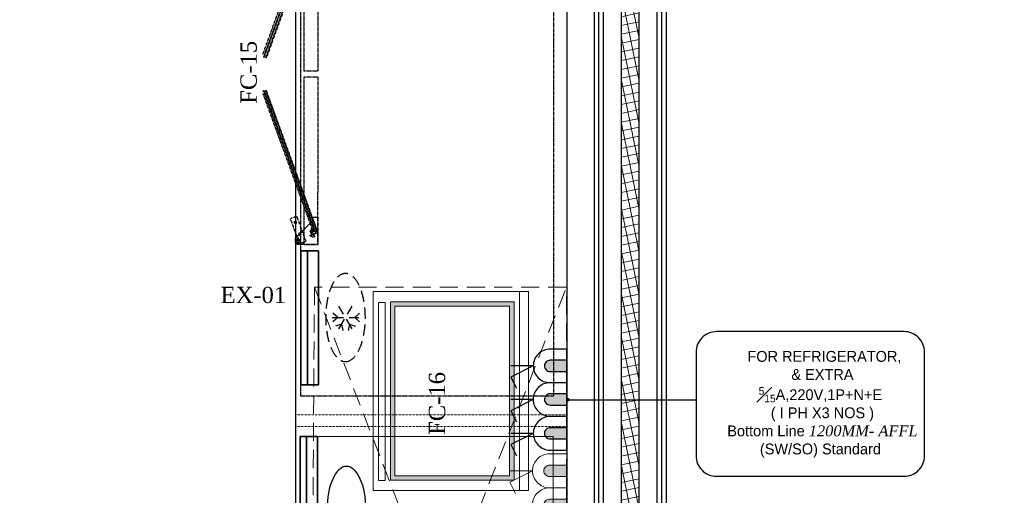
# Model space of a CAD drawing. Header units: inches. Extents: x 1703 to 137267, y -37098 to 14102.
# Tile 78 of 142: x 69011 to 71733, y 4784 to 6100. Entities that reach past the tile are written whole.
import ezdxf
from ezdxf import colors
from ezdxf.entities.mleader import LeaderData, LeaderLine
from ezdxf.math import Vec2, Vec3

# ---------------------------------------------------------------- set-up
doc = ezdxf.new("R2010")
doc.units = ezdxf.units.IN
doc.header["$MEASUREMENT"] = 0
for name, pattern in [('DASHED', [0.75, 0.5, -0.25]), ('DASHED2', [0.375, 0.25, -0.125]), ('HIDDEN', [0.375, 0.25, -0.125]), ('LEVEL-F-OVERALL LAYOUT$0$HIDDEN', [0.375, 0.25, -0.125]), ('LEVEL-F-OVERALL LAYOUT$0$Hidden 2mm', [3, 2, -1])]:
    doc.linetypes.add(name, pattern=pattern)
for name, color, linetype, lineweight in [('CKD - Kit Text', 171, 'Continuous', 13), ('CKD Equipments', 252, 'Continuous', 0), ('CKD-Electrical Point', 7, 'Continuous', 25), ('CKD-Electrical Text', 7, 'Continuous', 25), ('Equipments CKD', 252, 'Continuous', 0), ('LEVEL-F-OVERALL LAYOUT$0$A-DETL', 251, 'Continuous', 15), ('LEVEL-F-OVERALL LAYOUT$0$A-ELEV-LGHT', 251, 'Continuous', 5), ('LEVEL-F-OVERALL LAYOUT$0$A-WALL-FULL-EXTR', 251, 'Continuous', 35), ('LEVEL-F-OVERALL LAYOUT$0$I-FLOR-OVHD', 251, 'LEVEL-F-OVERALL LAYOUT$0$HIDDEN', 18)]:
    doc.layers.add(name, color=color, linetype=linetype, lineweight=lineweight)
for name, color, linetype in [('CT_PARTITION WALL', 180, 'Continuous'), ('EQUIPMENT', 1, 'Continuous'), ('IQ_200_3D', 1, 'Continuous'), ('kitchen equip1', 8, 'Continuous'), ('LV_CARPENTRY', 1, 'Continuous')]:
    doc.layers.add(name, color=color, linetype=linetype)
doc.styles.add('CKD_Dimension Text', font='GOTHIC.TTF')
doc.styles.add('style12', font='BOOKOSI.TTF')

# ---------------------------------------------------------------- blocks, each defined once
blk = doc.blocks.new('EQWRTYTREWERYTU')
at = {"layer": 'CKD-Electrical Point', "lineweight": 0}
blk.add_hatch(color=3, dxfattribs=at).paths.add_polyline_path([(5560326.38, 630073.1), (5560326.38, 630071.86), (5560328.24, 630071.86, 0.414214), (5560328.86, 630072.48, 0.414214), (5560328.24, 630073.1)])
at = {"layer": 'CKD-Electrical Point', "color": 3, "lineweight": 0}
for p, q in [((5560330.09, 630072.48), (5560332.57, 630072.48)), ((5560330.09, 630072.48), (5560332.57, 630071.25)), ((5560332.57, 630071.25), (5560331.95, 630070.01))]:
    blk.add_line(p, q, dxfattribs=at)
blk.add_lwpolyline([(5560326.38, 630070.63), (5560326.38, 630074.34), (5560328.24, 630074.34, -0.414214), (5560330.09, 630072.48), (5560330.09, 630072.48, -0.414214), (5560328.24, 630070.63), (5560326.38, 630070.63)], format="xyb", dxfattribs=at)
blk.add_lwpolyline([(5560326.38, 630071.86), (5560326.38, 630073.1), (5560328.24, 630073.1, -0.414214), (5560328.86, 630072.48, -0.414214), (5560328.24, 630071.86)], format="xyb", close=True, dxfattribs=at)
blk = doc.blocks.new('ZNS-MC-BASEREFUNIT')
at = {"layer": 'IQ_200_3D'}
for points in [[(0, 70, 155), (0, 70, 600), (304, 70, 600), (304, 70, 155)], [(0, 70, 600), (0, 30, 600), (304, 30, 600), (304, 70, 600)], [(0, 30, 155), (0, 70, 155), (304, 70, 155), (304, 30, 155)], [(304, 30, 500), (0, 30, 500), (0, 45, 500), (304, 45, 500)], [(0, 45, 500), (0, 45, 585), (304, 45, 585), (304, 45, 500)], [(0, 30, 585), (0, 45, 585), (304, 45, 585), (304, 30, 585)], [(0, 30, 500), (0, 30, 155), (304, 30, 155), (304, 30, 500)], [(304, 30, 600), (0, 30, 600), (0, 30, 585), (304, 30, 585)]]:
    blk.add_3dface(points, dxfattribs=at)
for points, invisible_edges in [([(0, 45, 585), (0, 70, 600), (0, 70, 155), (0, 45, 500)], 5), ([(0, 45, 500), (0, 30, 500), (0, 30, 155), (0, 70, 155)], 8), ([(0, 70, 600), (0, 45, 585), (0, 30, 585), (0, 30, 600)], 1), ([(304, 45, 585), (304, 70, 600), (304, 70, 155), (304, 45, 500)], 5), ([(304, 45, 500), (304, 30, 500), (304, 30, 155), (304, 70, 155)], 8), ([(304, 70, 600), (304, 45, 585), (304, 30, 585), (304, 30, 600)], 1)]:
    blk.add_3dface(points, dxfattribs=dict(at, invisible_edges=invisible_edges))
blk = doc.blocks.new('G$C8E7D7D8F')
at = {"layer": 'EQUIPMENT', "color": 3, "linetype": 'HIDDEN', "ltscale": 125}
for p, q in [((185.2, 210.5, -213.9), (248.5, 247.1, -213.9)), ((185.2, 247.1, -213.9), (248.5, 210.5, -213.9)), ((198.4, 239.7, -213.9), (192.6, 256.4, -213.9)), ((216.8, 254.4, -213.9), (205.2, 267.7, -213.9)), ((216.8, 254.4, -213.9), (228.5, 267.7, -213.9)), ((216.8, 192.2, -213.9), (216.8, 265.4, -213.9)), ((198.4, 239.7, -213.9), (181, 236.3, -213.9)), ((198.4, 218.1, -213.9), (181, 221.5, -213.9)), ((198.4, 218.1, -213.9), (192.6, 201.4, -213.9)), ((216.8, 207.4, -213.9), (205.2, 194.1, -213.9)), ((216.8, 207.4, -213.9), (228.5, 194.1, -213.9))]:
    blk.add_line(p, q, dxfattribs=at)
at = {"layer": 'EQUIPMENT', "color": 3, "linetype": 'HIDDEN', "ltscale": 0.6}
for p, q in [((449.6, 101.2), (444.5, 103.1)), ((448, 104.7), (446.2, 99.6)), ((482.5, 89.3), (477.4, 91.2)), ((480.9, 92.8), (479, 87.7)), ((1298, 89.4), (1303.1, 91.3)), ((1299.6, 92.9), (1301.5, 87.8)), ((1330.9, 101.3), (1336, 103.2)), ((1332.5, 104.8), (1334.3, 99.7))]:
    blk.add_line(p, q, dxfattribs=at)
for points in [[(0, 804.8), (1365, 804.8), (1365, 104.8), (0, 104.8), (0, 804.8)], [(457.2, 142), (844.4, 1.5)], [(845.2, 3.5), (457.9, 144)], [(460, 147.5), (845.8, 7.5)], [(460.8, 149.5), (846.5, 9.5)], [(1319.7, 149.6), (934, 9.5)], [(1320.5, 147.6), (934.7, 7.5)], [(935.4, 3.5), (1322.5, 144.1)], [(1323.2, 142.1), (936.1, 1.5)], [(836.8, 0), (462.1, 136)], [(943.7, 0), (1318.4, 136.1)]]:
    blk.add_lwpolyline(points, dxfattribs=at)
for points in [[(881.4, 113.4), (418.5, 113.3), (418.4, 152.7), (881.4, 152.8)], [(479.5, 133), (494.3, 133), (494.3, 152.7), (418.4, 152.7), (418.5, 95.6), (423.4, 90.7), (437.2, 90.7)], [(1362, 113.4), (899.1, 113.4), (899.1, 152.8), (1362, 152.8)], [(1301, 133.1), (1286.2, 133.1), (1286.2, 152.8), (1362, 152.8), (1362, 95.7), (1357.1, 90.8), (1343.3, 90.8)]]:
    blk.add_lwpolyline(points, close=True, dxfattribs=at)
for points in [[(457.2, 142), (455.7, 142.6, 0.390174), (454.3, 138.8), (462.1, 136), (461.8, 133.5), (461.7, 135), (461.3, 135.5), (452.7, 138.7), (452, 136.8), (452.6, 136.6, -0.622796), (452.7, 136.1), (449.3, 134), (448.1, 137.8, -0.622796), (448.4, 138.1), (449, 137.9), (449.7, 139.7), (441.1, 142.9), (440.5, 142.7), (439.4, 141.6), (440.7, 143.7), (448.5, 140.9, 0.390174), (449.9, 144.7), (448.4, 145.2, -1), (449.1, 147.2), (452, 146.1, 0.390174), (453.4, 149.9), (449.8, 151.2), (450.5, 153.2), (460.8, 149.5), (460, 147.5), (456.4, 148.8, 0.390174), (455, 145), (457.9, 144, -1)], [(452.8, 138.2), (461.2, 135.1), (460.9, 134.3), (454.6, 136.6), (453.2, 132.7), (454.2, 132.3, 0.215277), (455.8, 132.4), (458.1, 133.6, -0.215277), (459.7, 133.8), (460.6, 133.4), (460.3, 132.6), (459.4, 132.9, 0.215277), (458.5, 132.9), (456.2, 131.6, -0.215277), (453.9, 131.5), (446, 134.3), (444.6, 130.4, -0.655197), (443.5, 130.3), (439.4, 138.4), (439.7, 138.6, -0.414214), (440.4, 138.4), (444, 131.3), (446.9, 139.4), (440.6, 141.7), (440.9, 142.5), (449.3, 139.4), (449, 138.6), (447.7, 139.1), (446.3, 135.2), (452.4, 133), (453.8, 136.9), (452.5, 137.3)], [(1323.2, 142.1), (1324.8, 142.7, -0.390174), (1326.1, 138.9), (1318.4, 136.1), (1318.7, 133.6), (1318.8, 135.1), (1319.1, 135.6), (1327.8, 138.7), (1328.5, 136.9), (1327.8, 136.7, 0.622796), (1327.8, 136.2), (1331.2, 134.1), (1332.4, 137.9, 0.622796), (1332.1, 138.2), (1331.5, 138), (1330.8, 139.8), (1339.4, 143), (1340, 142.8), (1341.1, 141.7), (1339.7, 143.8), (1331.9, 141, -0.390174), (1330.6, 144.8), (1332.1, 145.3, 1), (1331.4, 147.3), (1328.5, 146.2, -0.390174), (1327.1, 150), (1330.7, 151.3), (1330, 153.3), (1319.7, 149.6), (1320.5, 147.6), (1324.1, 148.9, -0.390174), (1325.5, 145.1), (1322.5, 144.1, 1)], [(1327.7, 138.3), (1319.2, 135.2), (1319.6, 134.4), (1325.9, 136.7), (1327.3, 132.8), (1326.3, 132.4, -0.215277), (1324.7, 132.5), (1322.4, 133.7, 0.215277), (1320.8, 133.9), (1319.9, 133.5), (1320.2, 132.7), (1321.1, 133, -0.215277), (1322, 133), (1324.2, 131.7, 0.215277), (1326.6, 131.6), (1334.5, 134.4), (1335.9, 130.5, 0.655197), (1337, 130.4), (1341.1, 138.5), (1340.7, 138.7, 0.414214), (1340.1, 138.5), (1336.5, 131.4), (1333.6, 139.5), (1339.9, 141.8), (1339.6, 142.6), (1331.2, 139.5), (1331.5, 138.7), (1332.8, 139.2), (1334.2, 135.3), (1328.1, 133.1), (1326.7, 137), (1328, 137.4)], [(487.2, 77.1), (441.4, 93.7), (439.8, 95.7, 0.414214), (435.6, 96), (433.4, 94.2, -0.794611), (421.4, 102.1), (426.8, 116.9, -0.414214), (430.5, 118.6), (494, 95.6, -0.414214), (495.7, 91.8), (491, 78.9, -0.414214)], [(1293.3, 77.2), (1339.1, 93.8), (1340.7, 95.8, -0.414214), (1344.9, 96.1), (1347.1, 94.3, 0.794611), (1359.1, 102.2), (1353.7, 117, 0.414214), (1350, 118.8), (1286.5, 95.7, 0.414214), (1284.8, 91.9), (1289.5, 79, 0.414214)]]:
    blk.add_lwpolyline(points, format="xyb", close=True, dxfattribs=at)
for centre, radius in [((428.3, 99.5), 4.92), ((428.3, 99.5), 2.46), ((447.1, 102.2), 3.69), ((480, 90.2), 3.69), ((1300.5, 90.3), 3.69), ((1333.4, 102.3), 3.69), ((1352.2, 99.6), 4.92), ((1352.2, 99.6), 2.46)]:
    blk.add_circle(centre, radius, dxfattribs=at)
at = {"layer": 'EQUIPMENT', "color": 3, "linetype": 'HIDDEN', "ltscale": 125}
blk.add_ellipse((216.8, 228.8, -213.9), major_axis=(-121.9, 0), ratio=0.45, dxfattribs=at)
at = {"layer": 'EQUIPMENT', "color": 3, "linetype": 'HIDDEN', "ltscale": 125, "xscale": 1.219199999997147, "yscale": 1.219199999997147, "zscale": 1.219199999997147}
blk.add_blockref('ZNS-MC-BASEREFUNIT', (30.8, 69.1, -153), dxfattribs=at)
blk = doc.blocks.new('A$C41F15E28')
at = {"layer": 'CKD-Electrical Point'}
blk.add_hatch(color=7, dxfattribs=at).paths.add_polyline_path([(15.5, 0), (-15.5, 0), (-15.5, -46.4, 0.414214), (0, -61.9, 0.414214), (15.5, -46.4)])
at = {"layer": 'CKD-Electrical Point', "color": 7}
for p, q in [((0, -92.9), (-31, -154.8)), ((0, -92.9), (0, -154.8)), ((-31, -154.8), (-61.9, -139.3))]:
    blk.add_line(p, q, dxfattribs=at)
blk.add_lwpolyline([(-46.4, 0), (46.4, 0), (46.4, -46.4, -0.414214), (0, -92.9), (0, -92.9, -0.414214), (-46.4, -46.4), (-46.4, 0)], format="xyb", dxfattribs=at)
blk.add_lwpolyline([(-15.5, 0), (15.5, 0), (15.5, -46.4, -0.414214), (0, -61.9, -0.414214), (-15.5, -46.4)], format="xyb", close=True, dxfattribs=at)
blk = doc.blocks.new('_Dot')
at = {"color": 0, "linetype": 'ByBlock', "lineweight": -2, "transparency": 16777216}
blk.add_line((-0.5, 0), (-1, 0), dxfattribs=at)
at = {"color": 0, "linetype": 'ByBlock', "transparency": 16777216, "const_width": 0.5}
blk.add_lwpolyline([(-0.25, 0, 1), (0.25, 0, 1)], format="xyb", close=True, dxfattribs=at)

msp = doc.modelspace()

# ---------------------------------------------------------------- hatches: boundary and pattern name
at = {"layer": 'CKD Equipments'}
h = msp.add_hatch(color=1, dxfattribs=at)
h.dxf.hatch_style = 1
h.paths.add_polyline_path([(70035.6, 5319.1), (70377.2, 5319.1), (70377.2, 4826.4), (70035.6, 4826.4)])
h.paths.add_polyline_path([(70047.6, 5307.1), (70365.2, 5307.1), (70365.2, 4838.4), (70047.6, 4838.4)], flags=16)
at = {"layer": 'LEVEL-F-OVERALL LAYOUT$0$A-ELEV-LGHT', "transparency": 33554610}
h = msp.add_hatch(dxfattribs=at)
h.set_pattern_fill('ANSI37', color=256, scale=7.5, angle=326.6)
h.set_pattern_definition([(11.6, (-844391.863, 630630.54), (-4.788168, 23.32613563), []), (101.6, (-844391.863, 630630.54), (-23.32613563, -4.788168), [])])
edge = h.paths.add_edge_path()
edge.add_line((70723.4, 2028.9), (70723.4, 7411.9))
edge.add_line((70673.4, 7411.9), (70673.4, 2050.8))

# ---------------------------------------------------------------- linework, layer by layer
at = {"layer": 'CKD Equipments', "elevation": -169031.2}
msp.add_lwpolyline([(70417.6, 5347.9), (70417.6, 4797.9), (69987.6, 4797.9), (69987.6, 5347.9), (70417.6, 5347.9), (70392.6, 5347.9), (70392.6, 4797.9)], dxfattribs=at)
msp.add_lwpolyline([(70002.9, 5317.8), (70021.1, 5317.8), (70021.1, 4825.6), (70002.9, 4825.6)], close=True, dxfattribs=at)
at = {"layer": 'CKD Equipments', "color": 7, "elevation": -169031.2}
for points in [[(70035.6, 5319.1), (70377.2, 5319.1), (70377.2, 4826.4), (70035.6, 4826.4)], [(70047.6, 5307.1), (70365.2, 5307.1), (70365.2, 4838.4), (70047.6, 4838.4)]]:
    msp.add_lwpolyline(points, close=True, dxfattribs=at)
at = {"layer": 'CKD Equipments'}
msp.add_lwpolyline([(70485.9, 4946.9), (70485.9, 3286.9), (69785.9, 3286.9), (69785.9, 4946.9), (70485.9, 4946.9)], dxfattribs=at)
at = {"layer": 'CKD-Electrical Text', "color": 7, "linetype": 'Continuous', "elevation": -14244.8}
msp.add_lwpolyline([(70880.5, 5180.3), (70880.5, 4893.5, 0.414214), (70937.2, 4836.8), (71455.4, 4836.8, 0.414214), (71512.2, 4893.5), (71512.2, 5180.3, 0.414214), (71455.4, 5237.1), (70937.2, 5237.1, 0.414214)], format="xyb", close=True, dxfattribs=at)
at = {"layer": 'CT_PARTITION WALL', "linetype": 'DASHED2', "lineweight": 0, "ltscale": 0.5}
for p, q in [((69773.5, 5006.6), (70523.4, 5006.6)), ((69773.5, 4974.6), (70523.4, 4974.6))]:
    msp.add_line(p, q, dxfattribs=at)
at = {"layer": 'EQUIPMENT', "color": 1, "linetype": 'DASHED', "lineweight": 18, "ltscale": 100}
msp.add_lwpolyline([(69825.6, 5359.8), (69813.5, 3559.5), (70522.1, 3559.5), (70522.1, 5359.8), (69825.6, 5359.8), (70522.1, 3559.5), (69813.5, 3559.5), (70522.1, 5359.8)], dxfattribs=at)
at = {"layer": 'Equipments CKD'}
msp.add_line((70025.3, 5289.1, -660), (70025.3, 5289.1, -660), dxfattribs=at)
at = {"layer": 'kitchen equip1', "ltscale": 700, "extrusion": (0, 0, -1)}
msp.add_ellipse((69914.1, 4744.2, -660), major_axis=(0, -120), ratio=0.45, dxfattribs=at)
at = {"layer": 'LEVEL-F-OVERALL LAYOUT$0$A-DETL', "linetype": 'LEVEL-F-OVERALL LAYOUT$0$Hidden 2mm', "lineweight": 15}
for radius, start, end in [(33871.8, 239.34358, 257.16427), (34021.8, 239.29868, 254.96625)]:
    msp.add_arc((78298.3, 35041.7), radius, start, end, dxfattribs=at)
at = {"layer": 'LEVEL-F-OVERALL LAYOUT$0$A-WALL-FULL-EXTR', "color": 2, "lineweight": -2}
for p, q in [((70523.4, 7365.3), (70523.4, 1920.1)), ((70598.4, 7365.3), (70598.4, 2056.6)), ((70610.9, 7365.3), (70610.9, 2053.7)), ((70623.4, 7365.3), (70623.4, 2050.8)), ((70673.4, 7365.3), (70673.4, 2039.2)), ((70723.4, 2028.9), (70723.4, 7365.3)), ((70773.4, 2016.2), (70773.4, 7365.3)), ((70785.9, 2013.4), (70785.9, 7365.3)), ((70798.4, 2010.6), (70798.4, 7365.3))]:
    msp.add_line(p, q, dxfattribs=at)
at = {"layer": 'LEVEL-F-OVERALL LAYOUT$0$I-FLOR-OVHD', "ltscale": 0.25}
msp.add_lwpolyline([(74333.5, 731.1, -0.019531), (71664.7, 1151, -0.089507), (60087, 5720)], format="xyb", dxfattribs=at)
at = {"layer": 'LV_CARPENTRY', "color": 34}
msp.add_lwpolyline([(69773.5, 6854), (69773.5, 2682.2)], dxfattribs=at)

# ---------------------------------------------------------------- block references
at = {"layer": 'CKD Equipments', "ltscale": 0.25, "xscale": -1, "rotation": 269.9999999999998}
msp.add_blockref('G$C8E7D7D8F', (69682.6, 5059.2), dxfattribs=at)
at = {"layer": 'CKD-Electrical Point', "color": 2, "lineweight": 50, "xscale": -1, "rotation": 270.0036111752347}
for p in [(70523.4, 5142.3), (70523.2, 5049.4), (70523.4, 4955.7)]:
    msp.add_blockref('A$C41F15E28', p, dxfattribs=at)
at = {"layer": 'CKD-Electrical Point', "color": 2, "lineweight": 50, "xscale": -25.4, "yscale": 25.4, "zscale": 25.4, "rotation": 359.857528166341}
for p in [(141262581, -16350127.9), (141262580.7, -16350222.2)]:
    msp.add_blockref('EQWRTYTREWERYTU', p, dxfattribs=at)
at = {"layer": 'kitchen equip1', "ltscale": 700, "xscale": -1.2, "yscale": 1.2, "zscale": 1.2, "rotation": 270}
msp.add_blockref('ZNS-MC-BASEREFUNIT', (69749.9, 4582.1, -10819.3), dxfattribs=at)

# ---------------------------------------------------------------- texts
at = {"layer": 'CKD - Kit Text', "color": 0, "char_height": 45, "attachment_point": 2, "rotation": 90, "style": 'style12'}
for s, insert, width in [('FC-15', (69620.9, 5954.3), 1358.804), ('FC-16', (70141.7, 5038.4), 538.5)]:
    msp.add_mtext(s, dxfattribs=dict(at, insert=insert, width=width))
at = {"layer": 'CKD - Kit Text', "color": 0, "insert": (69656.7, 5361), "char_height": 45, "width": 493.792, "attachment_point": 2, "style": 'style12'}
msp.add_mtext('EX-01', dxfattribs=at)
at = {"layer": 'CKD-Electrical Text', "color": 4, "linetype": 'Continuous', "insert": (71224.3, 5036), "char_height": 30, "width": 568.67, "attachment_point": 5, "style": 'CKD_Dimension Text'}
msp.add_mtext('{\\fCentury Gothic|b0|i0|c238|p34;\\C256;  FOR \\fCentury Gothic|b0|i0|c0|p34;REFRIGERATOR,\\P & EXTRA \\P\\A1;{\\H0.7x;\\S5#15;}\\H1.00002x;A\\fCentury Gothic|b0|i0|c238|p34;,220V,1P+N+E \\P ( I PH X3 NO\\fCentury Gothic|b0|i0|c0|p34;S\\fCentury Gothic|b0|i0|c238|p34; )\\fCentury Gothic|b0|i0|c0|p34; \\P\\fCentury Gothic|b0|i0|c238|p34; \\fCentury Gothic|b0|i0|c0|p34;Bottom Line \\fBookman Old Style|b0|i1|c0|p18;\\H0.99998x;1200MM- AFFL\\fCentury Gothic|b0|i0|c238|p34; (SW/SO)\\fBookman Old Style|b0|i1|c0|p18; \\fCentury Gothic|b0|i0|c238|p34;Standard }', dxfattribs=at)

# ---------------------------------------------------------------- leaders
ml = msp.add_multileader_mtext('Standard')
ml.set_content(' ')
ml.set_leader_properties()
ml.set_arrow_properties(name='DOT')
ml.build(insert=Vec2(0, 0))
ml.multileader.update_dxf_attribs({"has_dogleg": 0, "dogleg_length": 0.36, "arrow_head_size": 10})
ctx = ml.context
ctx.base_point, ctx.char_height, ctx.arrow_head_size, ctx.landing_gap_size, ctx.plane_origin = Vec3(70880.5, 5048.7), 0.18, 10, 0.09, Vec3(70525.9, 5048.7)
notes = []
notes.append((ctx, [(0, (1, 1, 0), (70880.1, 5048.7), (1, 0), 0.36, [(0, [(70525.9, 5048.7)], 0, [])])]))
ctx.mtext.insert, ctx.mtext.flow_direction = Vec3(70880.6, 5048.8), 5
for ctx, leaders in notes:
    for number, flags, end, landing, length, lines in leaders:
        leader = LeaderData()
        leader.index, (leader.has_last_leader_line, leader.has_dogleg_vector, leader.attachment_direction) = number, flags
        leader.last_leader_point, leader.dogleg_vector, leader.dogleg_length = Vec3(end), Vec3(landing), length
        for number, points, colour, breaks in lines:
            line = LeaderLine()
            line.index, line.vertices, line.color, line.breaks = number, Vec3.list(points), colors.encode_raw_color(colour), breaks
            leader.lines.append(line)
        ctx.leaders.append(leader)

doc.saveas('drawing.dxf')
